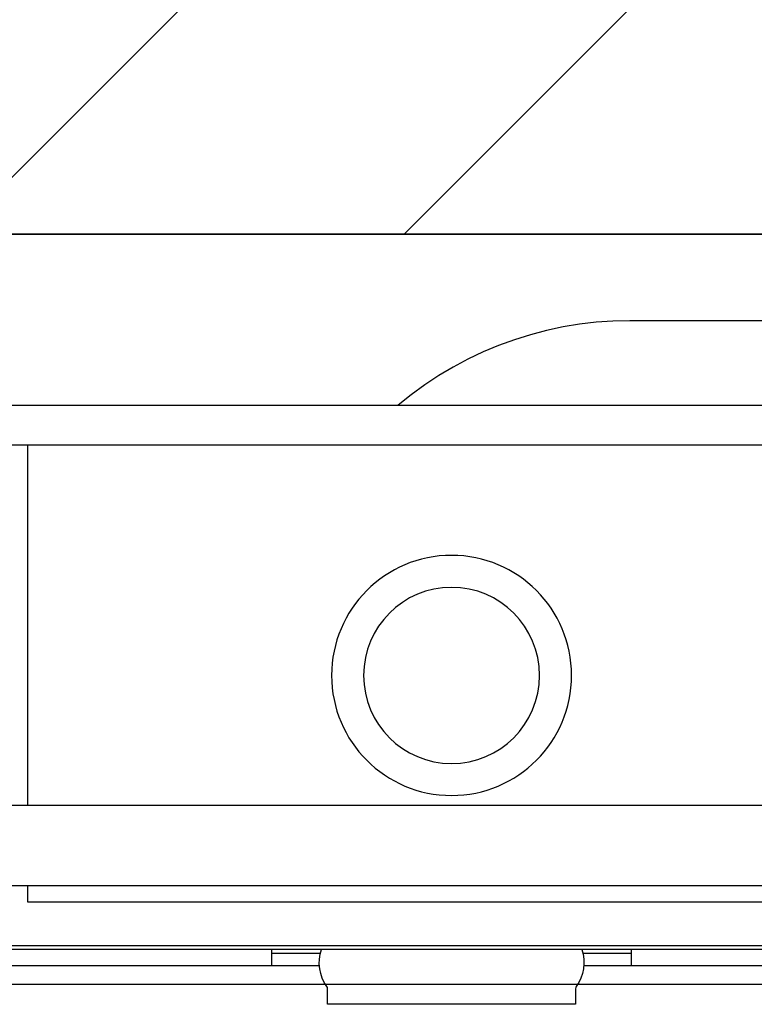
# Model space of a CAD drawing. Header units: millimetres. Extents: x 28600 to 181045, y -399112 to -163690.
# Tile 137 of 256: x 61068 to 61087, y -197754 to -197729. Entities that reach past the tile are written whole.
import ezdxf

# ---------------------------------------------------------------- set-up
doc = ezdxf.new("R2010")
doc.units = ezdxf.units.MM
doc.layers.get('0').update_dxf_attribs({"color": 8})
for name, color, linetype in [('!! 1_hatch projektowane ściany', 8, 'Continuous'), ('!! 1_PROJ Sciany', 8, 'Continuous'), ('!! 1_zabudowa GK', 8, 'Continuous')]:
    doc.layers.add(name, color=color, linetype=linetype)
doc.layers.add('!!_@ wypos sanit nd', color=8, linetype='Continuous', plot=False)

# ---------------------------------------------------------------- blocks, each defined once
blk = doc.blocks.new('A$C4ebe9e89')
for points in [[(-0.18941, 0.17081), (-0.04454, 0.17081), (-0.04035, 0.17071), (-0.03616, 0.17042), (-0.032, 0.16993), (-0.02786, 0.16925), (-0.02376, 0.16837), (-0.0197, 0.16731), (-0.0157, 0.16606), (-0.01176, 0.16462), (-0.00789, 0.163), (-0.0041, 0.1612), (-0.0004, 0.15923), (0.0032, 0.15708), (0.00671, 0.15478), (0.0101, 0.1523), (0.01337, 0.14968)], [(0.16493, 0.14968), (-0.16477, 0.14968)], [(-0.11847, 0.04968), (-0.11847, 0.13968), (0.11153, 0.13968), (0.11153, 0.04968)], [(0.10602, 0.13968), (0.10602, 0.04968)], [(-0.16, 0.04668), (-0.16, 0.04968), (0.16, 0.04968), (0.16, 0.04668)], [(0.16, 0.02668), (0.157, 0.02968), (0.16, 0.02968), (-0.16, 0.02968), (-0.157, 0.02968), (-0.16, 0.02668)], [(0.10602, 0.02968), (0.10602, 0.0256), (-0.11847, 0.0256)], [(-0.03305, 0.00968), (-0.16, 0.00968), (-0.16, 0.01268)], [(-0.045, 0.00968), (-0.045, 0.01368)], [(-0.045, 0.01268), (-0.03283, 0.01268)], [(0.03283, 0.01268), (0.045, 0.01268)], [(0.16, 0.01268), (0.16, 0.00968), (0.03305, 0.00968)], [(0.045, 0.01368), (0.045, 0.00968)]]:
    blk.add_lwpolyline(points)
blk.add_lwpolyline([(-0.11847, 0.01368), (0.11153, 0.01368), (0.11153, 0.01468), (-0.11847, 0.01468)], close=True)
blk.add_lwpolyline([(-0.04, 0.01368), (-0.03255, 0.01368, 0.236962), (-0.03118, 0.00443, -0.154353), (-0.031, 0.00386), (-0.031, 0), (0.031, 0), (0.031, 0.00386, -0.154353), (0.03118, 0.00443, 0.236962), (0.03256, 0.01368), (0.04, 0.01368)], format="xyb")
for radius in [0.03, 0.022]:
    blk.add_circle((0, 0.08218), radius)

msp = doc.modelspace()

# ---------------------------------------------------------------- hatches: boundary and pattern name
at = {"layer": '!! 1_hatch projektowane ściany'}
h = msp.add_hatch(dxfattribs=at)
h.set_pattern_fill('ANSI31', color=256, scale=2.5)
h.set_pattern_definition([(45, (0, -1.54), (-5.61266008, 5.61266008), [])])
h.paths.add_polyline_path([(60824.56735, -197734.62813), (61135.43682, -197734.62813), (61135.43682, -197722.62813), (60824.56735, -197722.62813)])

# ---------------------------------------------------------------- linework, layer by layer
msp.add_lwpolyline([(60824.56735, -197734.62813), (61135.43682, -197734.62813), (61135.43682, -197722.62813), (60824.56735, -197722.62813)], close=True, dxfattribs=at)
at = {"layer": '!! 1_PROJ Sciany'}
msp.add_lwpolyline([(61135.43682, -197734.62813), (60824.56735, -197734.62813)], dxfattribs=at)
at = {"layer": '!! 1_zabudowa GK'}
msp.add_lwpolyline([(61135.43682, -197753.37813), (60824.56735, -197753.37813)], dxfattribs=at)

# ---------------------------------------------------------------- block references
at = {"layer": '!!_@ wypos sanit nd', "xscale": -100, "yscale": 100, "zscale": 100}
msp.add_blockref('A$C4ebe9e89', (61079.07918, -197753.87518), dxfattribs=at)

doc.saveas('drawing.dxf')
